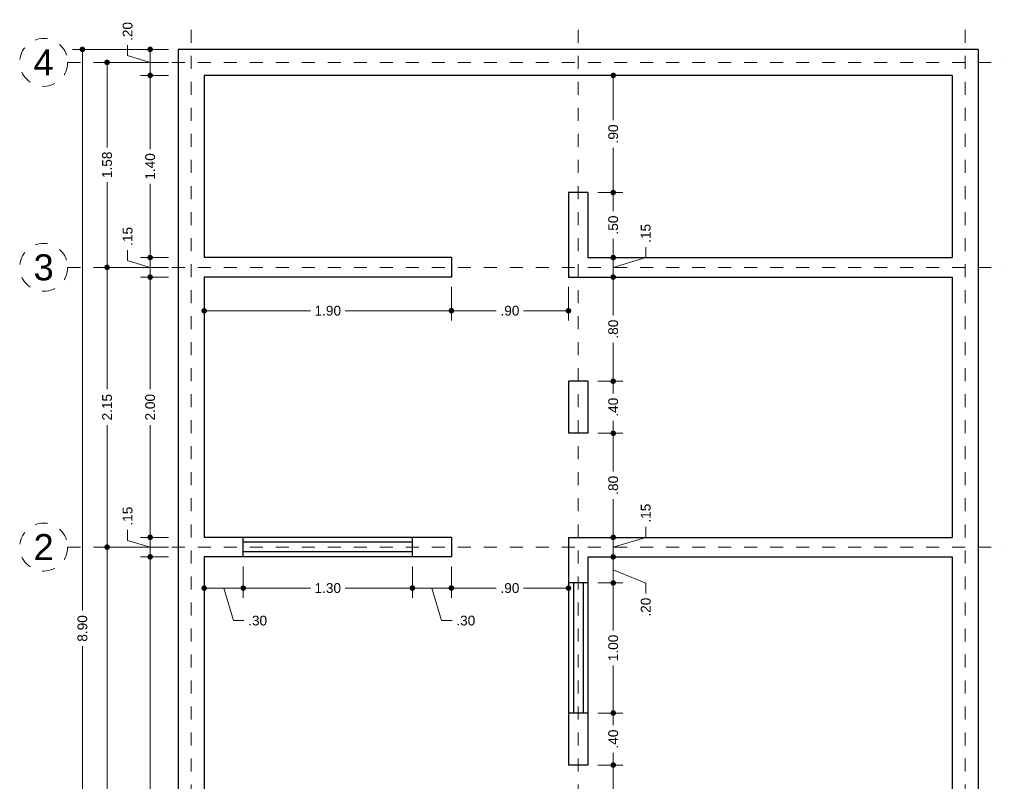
# Model space of a CAD drawing. Header units: inches. Extents: x 0 to 7.6, y 0 to 10.3.
# Tile 2 of 2: x 0 to 7.6, y 4.5 to 10.3. Entities that reach past the tile are written whole.
import ezdxf
from ezdxf.enums import TextEntityAlignment as Align

# ---------------------------------------------------------------- set-up
doc = ezdxf.new("R2010")
doc.units = ezdxf.units.IN
doc.header["$LTSCALE"] = 0.001
doc.header["$MEASUREMENT"] = 0
doc.linetypes.add('CENTER2', pattern=[28.575, 19.05, -3.175, 3.175, -3.175])
for name, color, linetype, lineweight in [('Cotas', 7, 'Continuous', 18), ('Ejes', 7, 'CENTER2', 5), ('Muros', 7, 'Continuous', 30), ('Ventanas', 250, 'Continuous', 25)]:
    doc.layers.add(name, color=color, linetype=linetype, lineweight=lineweight)
doc.styles.get("Standard").update_dxf_attribs({"font": 'arial.ttf'})
doc.dimstyles.new('1-50', dxfattribs={"dimscale": 50, "dimtxt": 0.0015, "dimasz": 0.00085, "dimexe": 0.0015, "dimexo": 0.0015, "dimgap": 0.0008, "dimtad": 0, "dimzin": 4, "dimdsep": 46, "dimtxsty": 'Standard', "dimblk": 'DOT', "dimcen": 0.09, "dimclrd": 256, "dimclre": 256, "dimclrt": 256, "dimadec": 0, "dimazin": 0, "dimtfac": 1, "dimtmove": 0, "dimatfit": 2, "dimfxl": 0.0015, "dimtfill": 1, "dimtolj": 1, "dimtzin": 4, "dimlwd": -1, "dimlwe": -1, "dimarcsym": 0})

# ---------------------------------------------------------------- blocks, each defined once
blk = doc.blocks.new('_DOT')
at = {"color": 0, "linetype": 'ByBlock'}
blk.add_line((-0.5, 0), (-1, 0), dxfattribs=at)
at = {"color": 0, "linetype": 'ByBlock', "const_width": 0.5}
blk.add_lwpolyline([(-0.25, 0, 1), (0.25, 0, 1)], format="xyb", close=True, dxfattribs=at)
blk = doc.blocks.new('*D16')
at = {"layer": 'Cotas', "transparency": 16777216}
for p, q in [((1.1429, 10.118), (0.4068, 10.118)), ((0.4818, 10.0755), (0.4818, 5.8054)), ((0.4818, 1.2605), (0.4818, 5.5307)), ((1.1429, 1.218), (0.4068, 1.218))]:
    blk.add_line(p, q, dxfattribs=at)
at = {"layer": 'Defpoints', "color": 0, "transparency": 16777216}
for p in [(0.4818, 10.118), (1.2179, 10.118), (1.2179, 1.218)]:
    blk.add_point(p, dxfattribs=at)
at = {"layer": 'Cotas', "transparency": 16777216, "xscale": 0.0425, "yscale": 0.0425, "zscale": 0.0425}
for p, rotation in [((0.4818, 10.118), 90), ((0.4818, 1.218), 270)]:
    blk.add_blockref('_DOT', p, dxfattribs=dict(at, rotation=rotation))
at = {"layer": 'Cotas', "transparency": 16777216, "insert": (0.4818, 5.668), "char_height": 0.075, "attachment_point": 5, "rotation": 90, "bg_fill": 3, "box_fill_scale": 1.25, "bg_fill_color": 256, "bg_fill_true_color": 13158600, "bg_fill_transparency": 0}
blk.add_mtext('\\A1;8.90', dxfattribs=at)
blk = doc.blocks.new('*D17')
at = {"layer": 'Cotas', "transparency": 16777216}
for p, q in [((1.1429, 6.293), (0.5966, 6.293)), ((0.6716, 6.2505), (0.6716, 3.9303)), ((0.6716, 1.3355), (0.6716, 3.6558)), ((1.1429, 1.293), (0.5966, 1.293))]:
    blk.add_line(p, q, dxfattribs=at)
at = {"layer": 'Defpoints', "color": 0, "transparency": 16777216}
for p in [(0.6716, 6.293), (1.2179, 6.293), (1.2179, 1.293)]:
    blk.add_point(p, dxfattribs=at)
at = {"layer": 'Cotas', "transparency": 16777216, "xscale": 0.0425, "yscale": 0.0425, "zscale": 0.0425}
for p, rotation in [((0.6716, 6.293), 90), ((0.6716, 1.293), 270)]:
    blk.add_blockref('_DOT', p, dxfattribs=dict(at, rotation=rotation))
at = {"layer": 'Cotas', "transparency": 16777216, "insert": (0.6716, 3.793), "char_height": 0.075, "attachment_point": 5, "rotation": 90, "bg_fill": 3, "box_fill_scale": 1.25, "bg_fill_color": 256, "bg_fill_true_color": 13158600, "bg_fill_transparency": 0}
blk.add_mtext('\\A1;5.00', dxfattribs=at)
blk = doc.blocks.new('*D18')
at = {"layer": 'Cotas', "transparency": 16777216}
for p, q in [((1.1429, 8.443), (0.5966, 8.443)), ((0.6716, 8.4005), (0.6716, 7.5064)), ((0.6716, 6.3355), (0.6716, 7.2297)), ((1.1429, 6.293), (0.5966, 6.293))]:
    blk.add_line(p, q, dxfattribs=at)
at = {"layer": 'Defpoints', "color": 0, "transparency": 16777216}
for p in [(0.6716, 8.443), (1.2179, 8.443), (1.2179, 6.293)]:
    blk.add_point(p, dxfattribs=at)
at = {"layer": 'Cotas', "transparency": 16777216, "xscale": 0.0425, "yscale": 0.0425, "zscale": 0.0425}
for p, rotation in [((0.6716, 8.443), 90), ((0.6716, 6.293), 270)]:
    blk.add_blockref('_DOT', p, dxfattribs=dict(at, rotation=rotation))
at = {"layer": 'Cotas', "transparency": 16777216, "insert": (0.6716, 7.368), "char_height": 0.075, "attachment_point": 5, "rotation": 90, "bg_fill": 3, "box_fill_scale": 1.25, "bg_fill_color": 256, "bg_fill_true_color": 13158600, "bg_fill_transparency": 0}
blk.add_mtext('\\A1;2.15', dxfattribs=at)
blk = doc.blocks.new('*D19')
at = {"layer": 'Cotas', "transparency": 16777216}
for p, q in [((1.1429, 10.018), (0.5966, 10.018)), ((0.6716, 9.9755), (0.6716, 9.3645)), ((0.6716, 8.4855), (0.6716, 9.0966)), ((1.1429, 8.443), (0.5966, 8.443))]:
    blk.add_line(p, q, dxfattribs=at)
at = {"layer": 'Defpoints', "color": 0, "transparency": 16777216}
for p in [(0.6716, 10.018), (1.2179, 10.018), (1.2179, 8.443)]:
    blk.add_point(p, dxfattribs=at)
at = {"layer": 'Cotas', "transparency": 16777216, "xscale": 0.0425, "yscale": 0.0425, "zscale": 0.0425}
for p, rotation in [((0.6716, 10.018), 90), ((0.6716, 8.443), 270)]:
    blk.add_blockref('_DOT', p, dxfattribs=dict(at, rotation=rotation))
at = {"layer": 'Cotas', "transparency": 16777216, "insert": (0.6716, 9.2305), "char_height": 0.075, "attachment_point": 5, "rotation": 90, "bg_fill": 3, "box_fill_scale": 1.25, "bg_fill_color": 256, "bg_fill_true_color": 13158600, "bg_fill_transparency": 0}
blk.add_mtext('\\A1;1.58', dxfattribs=at)
blk = doc.blocks.new('*D20')
at = {"layer": 'Cotas', "transparency": 16777216}
for p, q in [((1.1429, 6.218), (0.9277, 6.218)), ((1.0027, 6.1755), (1.0027, 3.9322)), ((1.0027, 1.4105), (1.0027, 3.6538)), ((1.1429, 1.368), (0.9277, 1.368))]:
    blk.add_line(p, q, dxfattribs=at)
at = {"layer": 'Defpoints', "color": 0, "transparency": 16777216}
for p in [(1.0027, 6.218), (1.2179, 6.218), (1.2179, 1.368)]:
    blk.add_point(p, dxfattribs=at)
at = {"layer": 'Cotas', "transparency": 16777216, "xscale": 0.0425, "yscale": 0.0425, "zscale": 0.0425}
for p, rotation in [((1.0027, 6.218), 90), ((1.0027, 1.368), 270)]:
    blk.add_blockref('_DOT', p, dxfattribs=dict(at, rotation=rotation))
at = {"layer": 'Cotas', "transparency": 16777216, "insert": (1.0027, 3.793), "char_height": 0.075, "attachment_point": 5, "rotation": 90, "bg_fill": 3, "box_fill_scale": 1.25, "bg_fill_color": 256, "bg_fill_true_color": 13158600, "bg_fill_transparency": 0}
blk.add_mtext('\\A1;4.85', dxfattribs=at)
blk = doc.blocks.new('*D1')
at = {"layer": 'Cotas', "transparency": 16777216}
for p, q in [((1.1429, 8.368), (0.9277, 8.368)), ((1.0027, 8.3255), (1.0027, 7.506)), ((1.0027, 6.4105), (1.0027, 7.2301)), ((1.1429, 6.368), (0.9277, 6.368))]:
    blk.add_line(p, q, dxfattribs=at)
at = {"layer": 'Defpoints', "color": 0, "transparency": 16777216}
for p in [(1.0027, 8.368), (1.2179, 8.368), (1.2179, 6.368)]:
    blk.add_point(p, dxfattribs=at)
at = {"layer": 'Cotas', "transparency": 16777216, "xscale": 0.0425, "yscale": 0.0425, "zscale": 0.0425}
for p, rotation in [((1.0027, 8.368), 90), ((1.0027, 6.368), 270)]:
    blk.add_blockref('_DOT', p, dxfattribs=dict(at, rotation=rotation))
at = {"layer": 'Cotas', "transparency": 16777216, "insert": (1.0027, 7.368), "char_height": 0.075, "attachment_point": 5, "rotation": 90, "bg_fill": 3, "box_fill_scale": 1.25, "bg_fill_color": 256, "bg_fill_true_color": 13158600, "bg_fill_transparency": 0}
blk.add_mtext('\\A1;2.00', dxfattribs=at)
blk = doc.blocks.new('*D2')
at = {"layer": 'Cotas', "transparency": 16777216}
for p, q in [((0.8294, 8.495), (0.8294, 8.575)), ((1.0027, 8.5605), (1.0027, 8.603)), ((1.0027, 8.443), (0.8294, 8.495)), ((1.1429, 8.518), (0.9277, 8.518)), ((1.0027, 8.368), (1.0027, 8.518)), ((1.0027, 8.368), (1.0027, 8.518)), ((1.1429, 8.368), (0.9277, 8.368)), ((1.0027, 8.3255), (1.0027, 8.283))]:
    blk.add_line(p, q, dxfattribs=at)
at = {"layer": 'Defpoints', "color": 0, "transparency": 16777216}
for p in [(1.0027, 8.518), (1.2179, 8.518), (1.2179, 8.368)]:
    blk.add_point(p, dxfattribs=at)
at = {"layer": 'Cotas', "transparency": 16777216, "xscale": 0.0425, "yscale": 0.0425, "zscale": 0.0425}
for p, rotation in [((1.0027, 8.518), 270), ((1.0027, 8.368), 90)]:
    blk.add_blockref('_DOT', p, dxfattribs=dict(at, rotation=rotation))
at = {"layer": 'Cotas', "transparency": 16777216, "insert": (0.8294, 8.681), "char_height": 0.075, "attachment_point": 5, "rotation": 90, "bg_fill": 3, "box_fill_scale": 1.25, "bg_fill_color": 256, "bg_fill_true_color": 13158600, "bg_fill_transparency": 0}
blk.add_mtext('\\A1;.15', dxfattribs=at)
blk = doc.blocks.new('*D3')
at = {"layer": 'Cotas', "transparency": 16777216}
for p, q in [((1.1429, 9.918), (0.9277, 9.918)), ((1.0027, 9.8755), (1.0027, 9.3518)), ((1.0027, 8.5605), (1.0027, 9.0843)), ((1.1429, 8.518), (0.9277, 8.518))]:
    blk.add_line(p, q, dxfattribs=at)
at = {"layer": 'Defpoints', "color": 0, "transparency": 16777216}
for p in [(1.0027, 9.918), (1.2179, 9.918), (1.2179, 8.518)]:
    blk.add_point(p, dxfattribs=at)
at = {"layer": 'Cotas', "transparency": 16777216, "xscale": 0.0425, "yscale": 0.0425, "zscale": 0.0425}
for p, rotation in [((1.0027, 9.918), 90), ((1.0027, 8.518), 270)]:
    blk.add_blockref('_DOT', p, dxfattribs=dict(at, rotation=rotation))
at = {"layer": 'Cotas', "transparency": 16777216, "insert": (1.0027, 9.218), "char_height": 0.075, "attachment_point": 5, "rotation": 90, "bg_fill": 3, "box_fill_scale": 1.25, "bg_fill_color": 256, "bg_fill_true_color": 13158600, "bg_fill_transparency": 0}
blk.add_mtext('\\A1;1.40', dxfattribs=at)
blk = doc.blocks.new('*D23')
at = {"layer": 'Cotas', "transparency": 16777216}
for p, q in [((0.8294, 10.07), (0.8294, 10.15)), ((1.0027, 10.018), (0.8294, 10.07)), ((1.1429, 10.118), (0.9277, 10.118)), ((1.0027, 9.9605), (1.0027, 10.0755)), ((1.1429, 9.918), (0.9277, 9.918))]:
    blk.add_line(p, q, dxfattribs=at)
at = {"layer": 'Defpoints', "color": 0, "transparency": 16777216}
for p in [(1.0027, 10.118), (1.2179, 10.118), (1.2179, 9.918)]:
    blk.add_point(p, dxfattribs=at)
at = {"layer": 'Cotas', "transparency": 16777216, "xscale": 0.0425, "yscale": 0.0425, "zscale": 0.0425}
for p, rotation in [((1.0027, 10.118), 90), ((1.0027, 9.918), 270)]:
    blk.add_blockref('_DOT', p, dxfattribs=dict(at, rotation=rotation))
at = {"layer": 'Cotas', "transparency": 16777216, "insert": (0.8294, 10.2556), "char_height": 0.075, "attachment_point": 5, "rotation": 90, "bg_fill": 3, "box_fill_scale": 1.25, "bg_fill_color": 256, "bg_fill_true_color": 13158600, "bg_fill_transparency": 0}
blk.add_mtext('\\A1;.20', dxfattribs=at)
blk = doc.blocks.new('*D27')
at = {"layer": 'Cotas', "transparency": 16777216}
for p, q in [((4.4429, 4.618), (4.637, 4.618)), ((4.562, 4.5755), (4.562, 4.3236)), ((4.562, 3.8605), (4.562, 4.1125)), ((4.2929, 3.818), (4.637, 3.818))]:
    blk.add_line(p, q, dxfattribs=at)
at = {"layer": 'Defpoints', "color": 0, "transparency": 16777216}
for p in [(4.3679, 4.618), (4.562, 4.618), (4.2179, 3.818)]:
    blk.add_point(p, dxfattribs=at)
at = {"layer": 'Cotas', "transparency": 16777216, "xscale": 0.0425, "yscale": 0.0425, "zscale": 0.0425}
for p, rotation in [((4.562, 4.618), 90), ((4.562, 3.818), 270)]:
    blk.add_blockref('_DOT', p, dxfattribs=dict(at, rotation=rotation))
at = {"layer": 'Cotas', "transparency": 16777216, "insert": (4.562, 4.218), "char_height": 0.075, "attachment_point": 5, "rotation": 90, "bg_fill": 3, "box_fill_scale": 1.25, "bg_fill_color": 256, "bg_fill_true_color": 13158600, "bg_fill_transparency": 0}
blk.add_mtext('\\A1;.80', dxfattribs=at)
blk = doc.blocks.new('*D28')
at = {"layer": 'Cotas', "transparency": 16777216}
for p, q in [((4.4429, 5.018), (4.637, 5.018)), ((4.562, 4.9755), (4.562, 4.9236)), ((4.562, 4.6605), (4.562, 4.7125)), ((4.4429, 4.618), (4.637, 4.618))]:
    blk.add_line(p, q, dxfattribs=at)
at = {"layer": 'Defpoints', "color": 0, "transparency": 16777216}
for p in [(4.3679, 5.018), (4.562, 5.018), (4.3679, 4.618)]:
    blk.add_point(p, dxfattribs=at)
at = {"layer": 'Cotas', "transparency": 16777216, "xscale": 0.0425, "yscale": 0.0425, "zscale": 0.0425}
for p, rotation in [((4.562, 5.018), 90), ((4.562, 4.618), 270)]:
    blk.add_blockref('_DOT', p, dxfattribs=dict(at, rotation=rotation))
at = {"layer": 'Cotas', "transparency": 16777216, "insert": (4.562, 4.818), "char_height": 0.075, "attachment_point": 5, "rotation": 90, "bg_fill": 3, "box_fill_scale": 1.25, "bg_fill_color": 256, "bg_fill_true_color": 13158600, "bg_fill_transparency": 0}
blk.add_mtext('\\A1;.40', dxfattribs=at)
blk = doc.blocks.new('*D29')
at = {"layer": 'Cotas', "transparency": 16777216}
for p, q in [((4.4429, 6.018), (4.637, 6.018)), ((4.562, 5.9755), (4.562, 5.6518)), ((4.562, 5.0605), (4.562, 5.3843)), ((4.4429, 5.018), (4.637, 5.018))]:
    blk.add_line(p, q, dxfattribs=at)
at = {"layer": 'Defpoints', "color": 0, "transparency": 16777216}
for p in [(4.3679, 6.018), (4.562, 6.018), (4.3679, 5.018)]:
    blk.add_point(p, dxfattribs=at)
at = {"layer": 'Cotas', "transparency": 16777216, "xscale": 0.0425, "yscale": 0.0425, "zscale": 0.0425}
for p, rotation in [((4.562, 6.018), 90), ((4.562, 5.018), 270)]:
    blk.add_blockref('_DOT', p, dxfattribs=dict(at, rotation=rotation))
at = {"layer": 'Cotas', "transparency": 16777216, "insert": (4.562, 5.518), "char_height": 0.075, "attachment_point": 5, "rotation": 90, "bg_fill": 3, "box_fill_scale": 1.25, "bg_fill_color": 256, "bg_fill_true_color": 13158600, "bg_fill_transparency": 0}
blk.add_mtext('\\A1;1.00', dxfattribs=at)
blk = doc.blocks.new('*D30')
at = {"layer": 'Cotas', "transparency": 16777216}
for p, q in [((4.4429, 6.218), (4.637, 6.218)), ((4.562, 6.0605), (4.562, 6.1755)), ((4.562, 6.118), (4.8119, 6.0172)), ((4.4429, 6.018), (4.637, 6.018)), ((4.8119, 6.0172), (4.8119, 5.9372))]:
    blk.add_line(p, q, dxfattribs=at)
at = {"layer": 'Defpoints', "color": 0, "transparency": 16777216}
for p in [(4.3679, 6.218), (4.562, 6.218), (4.3679, 6.018)]:
    blk.add_point(p, dxfattribs=at)
at = {"layer": 'Cotas', "transparency": 16777216, "xscale": 0.0425, "yscale": 0.0425, "zscale": 0.0425}
for p, rotation in [((4.562, 6.218), 90), ((4.562, 6.018), 270)]:
    blk.add_blockref('_DOT', p, dxfattribs=dict(at, rotation=rotation))
at = {"layer": 'Cotas', "transparency": 16777216, "insert": (4.8119, 5.8316), "char_height": 0.075, "attachment_point": 5, "rotation": 90, "bg_fill": 3, "box_fill_scale": 1.25, "bg_fill_color": 256, "bg_fill_true_color": 13158600, "bg_fill_transparency": 0}
blk.add_mtext('\\A1;.20', dxfattribs=at)
blk = doc.blocks.new('*D31')
at = {"layer": 'Cotas', "transparency": 16777216}
for p, q in [((4.562, 6.4105), (4.562, 6.453)), ((4.8119, 6.368), (4.8119, 6.448)), ((4.2929, 6.368), (4.637, 6.368)), ((4.562, 6.293), (4.8119, 6.368)), ((4.562, 6.218), (4.562, 6.368)), ((4.562, 6.218), (4.562, 6.368)), ((4.4429, 6.218), (4.637, 6.218)), ((4.562, 6.1755), (4.562, 6.133))]:
    blk.add_line(p, q, dxfattribs=at)
at = {"layer": 'Defpoints', "color": 0, "transparency": 16777216}
for p in [(4.2179, 6.368), (4.562, 6.368), (4.3679, 6.218)]:
    blk.add_point(p, dxfattribs=at)
at = {"layer": 'Cotas', "transparency": 16777216, "xscale": 0.0425, "yscale": 0.0425, "zscale": 0.0425}
for p, rotation in [((4.562, 6.368), 270), ((4.562, 6.218), 90)]:
    blk.add_blockref('_DOT', p, dxfattribs=dict(at, rotation=rotation))
at = {"layer": 'Cotas', "transparency": 16777216, "insert": (4.8119, 6.554), "char_height": 0.075, "attachment_point": 5, "rotation": 90, "bg_fill": 3, "box_fill_scale": 1.25, "bg_fill_color": 256, "bg_fill_true_color": 13158600, "bg_fill_transparency": 0}
blk.add_mtext('\\A1;.15', dxfattribs=at)
blk = doc.blocks.new('*D32')
at = {"layer": 'Cotas', "transparency": 16777216}
for p, q in [((4.4429, 7.168), (4.637, 7.168)), ((4.562, 7.1255), (4.562, 6.8736)), ((4.562, 6.4105), (4.562, 6.6625)), ((4.2929, 6.368), (4.637, 6.368))]:
    blk.add_line(p, q, dxfattribs=at)
at = {"layer": 'Defpoints', "color": 0, "transparency": 16777216}
for p in [(4.3679, 7.168), (4.562, 7.168), (4.2179, 6.368)]:
    blk.add_point(p, dxfattribs=at)
at = {"layer": 'Cotas', "transparency": 16777216, "xscale": 0.0425, "yscale": 0.0425, "zscale": 0.0425}
for p, rotation in [((4.562, 7.168), 90), ((4.562, 6.368), 270)]:
    blk.add_blockref('_DOT', p, dxfattribs=dict(at, rotation=rotation))
at = {"layer": 'Cotas', "transparency": 16777216, "insert": (4.562, 6.768), "char_height": 0.075, "attachment_point": 5, "rotation": 90, "bg_fill": 3, "box_fill_scale": 1.25, "bg_fill_color": 256, "bg_fill_true_color": 13158600, "bg_fill_transparency": 0}
blk.add_mtext('\\A1;.80', dxfattribs=at)
blk = doc.blocks.new('*D33')
at = {"layer": 'Cotas', "transparency": 16777216}
for p, q in [((4.4429, 7.568), (4.637, 7.568)), ((4.562, 7.5255), (4.562, 7.4736)), ((4.562, 7.2105), (4.562, 7.2625)), ((4.4429, 7.168), (4.637, 7.168))]:
    blk.add_line(p, q, dxfattribs=at)
at = {"layer": 'Defpoints', "color": 0, "transparency": 16777216}
for p in [(4.3679, 7.568), (4.562, 7.568), (4.3679, 7.168)]:
    blk.add_point(p, dxfattribs=at)
at = {"layer": 'Cotas', "transparency": 16777216, "xscale": 0.0425, "yscale": 0.0425, "zscale": 0.0425}
for p, rotation in [((4.562, 7.568), 90), ((4.562, 7.168), 270)]:
    blk.add_blockref('_DOT', p, dxfattribs=dict(at, rotation=rotation))
at = {"layer": 'Cotas', "transparency": 16777216, "insert": (4.562, 7.368), "char_height": 0.075, "attachment_point": 5, "rotation": 90, "bg_fill": 3, "box_fill_scale": 1.25, "bg_fill_color": 256, "bg_fill_true_color": 13158600, "bg_fill_transparency": 0}
blk.add_mtext('\\A1;.40', dxfattribs=at)
blk = doc.blocks.new('*D34')
at = {"layer": 'Cotas', "transparency": 16777216}
for p, q in [((4.2929, 8.368), (4.637, 8.368)), ((4.562, 8.3255), (4.562, 8.0736)), ((4.562, 7.6105), (4.562, 7.8625)), ((4.4429, 7.568), (4.637, 7.568))]:
    blk.add_line(p, q, dxfattribs=at)
at = {"layer": 'Defpoints', "color": 0, "transparency": 16777216}
for p in [(4.2179, 8.368), (4.562, 8.368), (4.3679, 7.568)]:
    blk.add_point(p, dxfattribs=at)
at = {"layer": 'Cotas', "transparency": 16777216, "xscale": 0.0425, "yscale": 0.0425, "zscale": 0.0425}
for p, rotation in [((4.562, 8.368), 90), ((4.562, 7.568), 270)]:
    blk.add_blockref('_DOT', p, dxfattribs=dict(at, rotation=rotation))
at = {"layer": 'Cotas', "transparency": 16777216, "insert": (4.562, 7.968), "char_height": 0.075, "attachment_point": 5, "rotation": 90, "bg_fill": 3, "box_fill_scale": 1.25, "bg_fill_color": 256, "bg_fill_true_color": 13158600, "bg_fill_transparency": 0}
blk.add_mtext('\\A1;.80', dxfattribs=at)
blk = doc.blocks.new('*D35')
at = {"layer": 'Cotas', "transparency": 16777216}
for p, q in [((4.562, 8.5605), (4.562, 8.603)), ((4.8119, 8.518), (4.8119, 8.598)), ((4.4429, 8.518), (4.637, 8.518)), ((4.562, 8.443), (4.8119, 8.518)), ((4.562, 8.368), (4.562, 8.518)), ((4.562, 8.368), (4.562, 8.518)), ((4.2929, 8.368), (4.637, 8.368)), ((4.562, 8.3255), (4.562, 8.283))]:
    blk.add_line(p, q, dxfattribs=at)
at = {"layer": 'Defpoints', "color": 0, "transparency": 16777216}
for p in [(4.3679, 8.518), (4.562, 8.518), (4.2179, 8.368)]:
    blk.add_point(p, dxfattribs=at)
at = {"layer": 'Cotas', "transparency": 16777216, "xscale": 0.0425, "yscale": 0.0425, "zscale": 0.0425}
for p, rotation in [((4.562, 8.518), 270), ((4.562, 8.368), 90)]:
    blk.add_blockref('_DOT', p, dxfattribs=dict(at, rotation=rotation))
at = {"layer": 'Cotas', "transparency": 16777216, "insert": (4.8119, 8.704), "char_height": 0.075, "attachment_point": 5, "rotation": 90, "bg_fill": 3, "box_fill_scale": 1.25, "bg_fill_color": 256, "bg_fill_true_color": 13158600, "bg_fill_transparency": 0}
blk.add_mtext('\\A1;.15', dxfattribs=at)
blk = doc.blocks.new('*D36')
at = {"layer": 'Cotas', "transparency": 16777216}
for p, q in [((4.4429, 9.018), (4.637, 9.018)), ((4.562, 8.9755), (4.562, 8.8736)), ((4.562, 8.5605), (4.562, 8.6625)), ((4.4429, 8.518), (4.637, 8.518))]:
    blk.add_line(p, q, dxfattribs=at)
at = {"layer": 'Defpoints', "color": 0, "transparency": 16777216}
for p in [(4.3679, 9.018), (4.562, 9.018), (4.3679, 8.518)]:
    blk.add_point(p, dxfattribs=at)
at = {"layer": 'Cotas', "transparency": 16777216, "xscale": 0.0425, "yscale": 0.0425, "zscale": 0.0425}
for p, rotation in [((4.562, 9.018), 90), ((4.562, 8.518), 270)]:
    blk.add_blockref('_DOT', p, dxfattribs=dict(at, rotation=rotation))
at = {"layer": 'Cotas', "transparency": 16777216, "insert": (4.562, 8.768), "char_height": 0.075, "attachment_point": 5, "rotation": 90, "bg_fill": 3, "box_fill_scale": 1.25, "bg_fill_color": 256, "bg_fill_true_color": 13158600, "bg_fill_transparency": 0}
blk.add_mtext('\\A1;.50', dxfattribs=at)
blk = doc.blocks.new('*D37')
at = {"layer": 'Cotas', "transparency": 16777216}
for p, q in [((4.3679, 9.918), (4.637, 9.918)), ((4.562, 9.8755), (4.562, 9.5736)), ((4.562, 9.0605), (4.562, 9.3625)), ((4.4429, 9.018), (4.637, 9.018))]:
    blk.add_line(p, q, dxfattribs=at)
at = {"layer": 'Defpoints', "color": 0, "transparency": 16777216}
for p in [(4.2929, 9.918), (4.562, 9.918), (4.3679, 9.018)]:
    blk.add_point(p, dxfattribs=at)
at = {"layer": 'Cotas', "transparency": 16777216, "xscale": 0.0425, "yscale": 0.0425, "zscale": 0.0425}
for p, rotation in [((4.562, 9.918), 90), ((4.562, 9.018), 270)]:
    blk.add_blockref('_DOT', p, dxfattribs=dict(at, rotation=rotation))
at = {"layer": 'Cotas', "transparency": 16777216, "insert": (4.562, 9.468), "char_height": 0.075, "attachment_point": 5, "rotation": 90, "bg_fill": 3, "box_fill_scale": 1.25, "bg_fill_color": 256, "bg_fill_true_color": 13158600, "bg_fill_transparency": 0}
blk.add_mtext('\\A1;.90', dxfattribs=at)
blk = doc.blocks.new('*D38')
at = {"layer": 'Cotas', "transparency": 16777216}
for p, q in [((1.7179, 6.143), (1.7179, 5.903)), ((3.0179, 6.143), (3.0179, 5.903)), ((1.7604, 5.978), (2.2342, 5.978)), ((2.9754, 5.978), (2.5017, 5.978))]:
    blk.add_line(p, q, dxfattribs=at)
at = {"layer": 'Defpoints', "color": 0, "transparency": 16777216}
for p in [(1.7179, 6.218), (3.0179, 6.218), (3.0179, 5.978)]:
    blk.add_point(p, dxfattribs=at)
at = {"layer": 'Cotas', "transparency": 16777216, "xscale": 0.0425, "yscale": 0.0425, "zscale": 0.0425, "rotation": 180}
blk.add_blockref('_DOT', (1.7179, 5.978), dxfattribs=at)
at = {"layer": 'Cotas', "transparency": 16777216, "xscale": 0.0425, "yscale": 0.0425, "zscale": 0.0425}
blk.add_blockref('_DOT', (3.0179, 5.978), dxfattribs=at)
at = {"layer": 'Cotas', "transparency": 16777216, "insert": (2.3679, 5.978), "char_height": 0.075, "attachment_point": 5, "bg_fill": 3, "box_fill_scale": 1.25, "bg_fill_color": 256, "bg_fill_true_color": 13158600, "bg_fill_transparency": 0}
blk.add_mtext('\\A1;1.30', dxfattribs=at)
blk = doc.blocks.new('*D39')
at = {"layer": 'Cotas', "transparency": 16777216}
for p, q in [((3.0179, 6.143), (3.0179, 5.903)), ((3.3179, 6.143), (3.3179, 5.903)), ((3.0604, 5.978), (3.2754, 5.978)), ((3.1679, 5.978), (3.2429, 5.728)), ((3.2429, 5.728), (3.3229, 5.728))]:
    blk.add_line(p, q, dxfattribs=at)
at = {"layer": 'Defpoints', "color": 0, "transparency": 16777216}
for p in [(3.0179, 6.218), (3.3179, 6.218), (3.3179, 5.978)]:
    blk.add_point(p, dxfattribs=at)
at = {"layer": 'Cotas', "transparency": 16777216, "xscale": 0.0425, "yscale": 0.0425, "zscale": 0.0425, "rotation": 180}
blk.add_blockref('_DOT', (3.0179, 5.978), dxfattribs=at)
at = {"layer": 'Cotas', "transparency": 16777216, "xscale": 0.0425, "yscale": 0.0425, "zscale": 0.0425}
blk.add_blockref('_DOT', (3.3179, 5.978), dxfattribs=at)
at = {"layer": 'Cotas', "transparency": 16777216, "insert": (3.4285, 5.728), "char_height": 0.075, "attachment_point": 5, "bg_fill": 3, "box_fill_scale": 1.25, "bg_fill_color": 256, "bg_fill_true_color": 13158600, "bg_fill_transparency": 0}
blk.add_mtext('\\A1;.30', dxfattribs=at)
blk = doc.blocks.new('*D40')
at = {"layer": 'Cotas', "transparency": 16777216}
for p, q in [((3.3179, 6.143), (3.3179, 5.903)), ((3.3604, 5.978), (3.6624, 5.978)), ((4.1754, 5.978), (3.8735, 5.978)), ((4.2179, 5.943), (4.2179, 5.903))]:
    blk.add_line(p, q, dxfattribs=at)
at = {"layer": 'Defpoints', "color": 0, "transparency": 16777216}
for p in [(3.3179, 6.218), (4.2179, 6.018), (4.2179, 5.978)]:
    blk.add_point(p, dxfattribs=at)
at = {"layer": 'Cotas', "transparency": 16777216, "xscale": 0.0425, "yscale": 0.0425, "zscale": 0.0425, "rotation": 180}
blk.add_blockref('_DOT', (3.3179, 5.978), dxfattribs=at)
at = {"layer": 'Cotas', "transparency": 16777216, "xscale": 0.0425, "yscale": 0.0425, "zscale": 0.0425}
blk.add_blockref('_DOT', (4.2179, 5.978), dxfattribs=at)
at = {"layer": 'Cotas', "transparency": 16777216, "insert": (3.7679, 5.978), "char_height": 0.075, "attachment_point": 5, "bg_fill": 3, "box_fill_scale": 1.25, "bg_fill_color": 256, "bg_fill_true_color": 13158600, "bg_fill_transparency": 0}
blk.add_mtext('\\A1;.90', dxfattribs=at)
blk = doc.blocks.new('*D41')
at = {"layer": 'Cotas', "transparency": 16777216}
for p, q in [((1.4179, 6.143), (1.4179, 5.903)), ((1.7179, 6.143), (1.7179, 5.903)), ((1.6754, 5.978), (1.4604, 5.978)), ((1.5679, 5.978), (1.6429, 5.728)), ((1.6429, 5.728), (1.7229, 5.728))]:
    blk.add_line(p, q, dxfattribs=at)
at = {"layer": 'Defpoints', "color": 0, "transparency": 16777216}
for p in [(1.4179, 6.218), (1.7179, 6.218), (1.4179, 5.978)]:
    blk.add_point(p, dxfattribs=at)
at = {"layer": 'Cotas', "transparency": 16777216, "xscale": 0.0425, "yscale": 0.0425, "zscale": 0.0425, "rotation": 180}
blk.add_blockref('_DOT', (1.4179, 5.978), dxfattribs=at)
at = {"layer": 'Cotas', "transparency": 16777216, "xscale": 0.0425, "yscale": 0.0425, "zscale": 0.0425}
blk.add_blockref('_DOT', (1.7179, 5.978), dxfattribs=at)
at = {"layer": 'Cotas', "transparency": 16777216, "insert": (1.8285, 5.728), "char_height": 0.075, "attachment_point": 5, "bg_fill": 3, "box_fill_scale": 1.25, "bg_fill_color": 256, "bg_fill_true_color": 13158600, "bg_fill_transparency": 0}
blk.add_mtext('\\A1;.30', dxfattribs=at)
blk = doc.blocks.new('*D42')
at = {"layer": 'Cotas', "transparency": 16777216}
for p, q in [((1.4179, 8.293), (1.4179, 8.0344)), ((3.3179, 8.293), (3.3179, 8.0344)), ((1.4604, 8.1094), (2.2342, 8.1094)), ((3.2754, 8.1094), (2.5017, 8.1094))]:
    blk.add_line(p, q, dxfattribs=at)
at = {"layer": 'Defpoints', "color": 0, "transparency": 16777216}
for p in [(1.4179, 8.368), (3.3179, 8.368), (3.3179, 8.1094)]:
    blk.add_point(p, dxfattribs=at)
at = {"layer": 'Cotas', "transparency": 16777216, "xscale": 0.0425, "yscale": 0.0425, "zscale": 0.0425, "rotation": 180}
blk.add_blockref('_DOT', (1.4179, 8.1094), dxfattribs=at)
at = {"layer": 'Cotas', "transparency": 16777216, "xscale": 0.0425, "yscale": 0.0425, "zscale": 0.0425}
blk.add_blockref('_DOT', (3.3179, 8.1094), dxfattribs=at)
at = {"layer": 'Cotas', "transparency": 16777216, "insert": (2.3679, 8.1094), "char_height": 0.075, "attachment_point": 5, "bg_fill": 3, "box_fill_scale": 1.25, "bg_fill_color": 256, "bg_fill_true_color": 13158600, "bg_fill_transparency": 0}
blk.add_mtext('\\A1;1.90', dxfattribs=at)
blk = doc.blocks.new('*D43')
at = {"layer": 'Cotas', "transparency": 16777216}
for p, q in [((3.3179, 8.293), (3.3179, 8.0344)), ((4.2179, 8.293), (4.2179, 8.0344)), ((3.3604, 8.1094), (3.6624, 8.1094)), ((4.1754, 8.1094), (3.8735, 8.1094))]:
    blk.add_line(p, q, dxfattribs=at)
at = {"layer": 'Defpoints', "color": 0, "transparency": 16777216}
for p in [(3.3179, 8.368), (4.2179, 8.368), (4.2179, 8.1094)]:
    blk.add_point(p, dxfattribs=at)
at = {"layer": 'Cotas', "transparency": 16777216, "xscale": 0.0425, "yscale": 0.0425, "zscale": 0.0425, "rotation": 180}
blk.add_blockref('_DOT', (3.3179, 8.1094), dxfattribs=at)
at = {"layer": 'Cotas', "transparency": 16777216, "xscale": 0.0425, "yscale": 0.0425, "zscale": 0.0425}
blk.add_blockref('_DOT', (4.2179, 8.1094), dxfattribs=at)
at = {"layer": 'Cotas', "transparency": 16777216, "insert": (3.7679, 8.1094), "char_height": 0.075, "attachment_point": 5, "bg_fill": 3, "box_fill_scale": 1.25, "bg_fill_color": 256, "bg_fill_true_color": 13158600, "bg_fill_transparency": 0}
blk.add_mtext('\\A1;.90', dxfattribs=at)
blk = doc.blocks.new('*D50')
at = {"layer": 'Cotas', "transparency": 16777216}
for p, q in [((1.0027, 6.4105), (1.0027, 6.453)), ((0.8294, 6.345), (0.8294, 6.425)), ((1.1429, 6.368), (0.9277, 6.368)), ((1.0027, 6.218), (1.0027, 6.368)), ((1.0027, 6.218), (1.0027, 6.368)), ((1.0027, 6.293), (0.8294, 6.345)), ((1.1429, 6.218), (0.9277, 6.218)), ((1.0027, 6.1755), (1.0027, 6.133))]:
    blk.add_line(p, q, dxfattribs=at)
at = {"layer": 'Defpoints', "color": 0, "transparency": 16777216}
for p in [(1.0027, 6.368), (1.2179, 6.368), (1.2179, 6.218)]:
    blk.add_point(p, dxfattribs=at)
at = {"layer": 'Cotas', "transparency": 16777216, "xscale": 0.0425, "yscale": 0.0425, "zscale": 0.0425}
for p, rotation in [((1.0027, 6.368), 270), ((1.0027, 6.218), 90)]:
    blk.add_blockref('_DOT', p, dxfattribs=dict(at, rotation=rotation))
at = {"layer": 'Cotas', "transparency": 16777216, "insert": (0.8294, 6.531), "char_height": 0.075, "attachment_point": 5, "rotation": 90, "bg_fill": 3, "box_fill_scale": 1.25, "bg_fill_color": 256, "bg_fill_true_color": 13158600, "bg_fill_transparency": 0}
blk.add_mtext('\\A1;.15', dxfattribs=at)

msp = doc.modelspace()

# ---------------------------------------------------------------- linework, layer by layer
at = {"layer": 'Ejes', "linetype": 'CENTER2'}
for p, q in [((1.3179, 0.368), (1.3179, 10.318)), ((4.2929, 0.368), (4.2929, 10.318)), ((7.2679, 0.368), (7.2679, 10.318)), ((0.3679, 10.018), (7.5679, 10.018)), ((0.3679, 8.443), (7.5679, 8.443)), ((0.3679, 6.293), (7.5679, 6.293))]:
    msp.add_line(p, q, dxfattribs=at)
at = {"layer": 'Ejes'}
for centre in [(0.1838, 10.018), (0.1838, 8.443), (0.1838, 6.293)]:
    msp.add_circle(centre, 0.1841, dxfattribs=at)
at = {"layer": 'Muros'}
for p, q in [((7.3679, 10.118), (1.2179, 10.118)), ((1.2179, 10.118), (1.2179, 1.218)), ((7.3679, 10.118), (7.3679, 1.218)), ((7.1679, 9.918), (1.4179, 9.918)), ((1.4179, 9.918), (1.4179, 8.518)), ((7.1679, 9.918), (7.1679, 8.518)), ((4.2179, 9.018), (4.2179, 8.368)), ((4.3679, 9.018), (4.2179, 9.018)), ((4.3679, 9.018), (4.3679, 8.518)), ((3.3179, 8.518), (1.4179, 8.518)), ((3.3179, 8.518), (3.3179, 8.368)), ((4.3679, 8.518), (7.1679, 8.518)), ((3.3179, 8.368), (1.4179, 8.368)), ((1.4179, 8.368), (1.4179, 6.368)), ((4.2179, 8.368), (7.1679, 8.368)), ((7.1679, 8.368), (7.1679, 6.368)), ((4.2179, 7.568), (4.2179, 7.168)), ((4.3679, 7.568), (4.2179, 7.568)), ((4.3679, 7.568), (4.3679, 7.168)), ((4.3679, 7.168), (4.2179, 7.168)), ((3.3179, 6.368), (1.4179, 6.368)), ((3.3179, 6.368), (3.3179, 6.218)), ((4.2179, 6.368), (7.1679, 6.368)), ((4.2179, 6.368), (4.2179, 4.618)), ((3.3179, 6.218), (1.4179, 6.218)), ((1.4179, 6.218), (1.4179, 1.368)), ((4.3679, 6.218), (7.1679, 6.218)), ((4.3679, 6.218), (4.3679, 4.618)), ((7.1679, 6.218), (7.1679, 3.818)), ((4.3679, 4.618), (4.2179, 4.618))]:
    msp.add_line(p, q, dxfattribs=at)
at = {"layer": 'Ventanas'}
for p, q in [((1.7179, 6.218), (1.7179, 6.368)), ((3.0179, 6.218), (3.0179, 6.368)), ((3.0179, 6.3305), (1.7179, 6.3305)), ((3.0179, 6.2555), (1.7179, 6.2555)), ((4.3679, 6.018), (4.2179, 6.018)), ((4.2554, 6.018), (4.2554, 5.018)), ((4.3304, 6.018), (4.3304, 5.018)), ((4.3679, 5.018), (4.2179, 5.018))]:
    msp.add_line(p, q, dxfattribs=at)

# ---------------------------------------------------------------- texts
at = {"layer": 'Ejes'}
for s, p in [('4', (0.1838, 10.018)), ('3', (0.1838, 8.443)), ('2', (0.1838, 6.293))]:
    msp.add_text(s, height=0.2, dxfattribs=at).set_placement(p, align=Align.MIDDLE_CENTER)

# ---------------------------------------------------------------- next in the draw order: dimensions: what is measured, and where the dimension line sits
at = {"layer": 'Cotas'}
dim = msp.add_linear_dim(base=(0.4818, 10.118), p1=(1.2179, 1.218), p2=(1.2179, 10.118), angle=270, dimstyle='1-50', dxfattribs=at)
dim.commit()
dim.dimension.update_dxf_attribs({"geometry": '*D16', "text_midpoint": (0.4818, 5.668)})
for base, p1, p2, picture, middle in [((3.3179, 8.1094), (1.4179, 8.368), (3.3179, 8.368), '*D42', (2.3679, 8.1094)), ((3.0179, 5.978), (1.7179, 6.218), (3.0179, 6.218), '*D38', (2.3679, 5.978))]:
    dim = msp.add_linear_dim(base=base, p1=p1, p2=p2, dimstyle='1-50', dxfattribs=at)
    dim.commit()
    dim.dimension.update_dxf_attribs({"geometry": picture, "text_midpoint": middle})
dim = msp.add_linear_dim(base=(4.562, 4.618), p1=(4.2179, 3.818), p2=(4.3679, 4.618), angle=90, dimstyle='1-50', override={"dimtmove": 1}, dxfattribs=at)
dim.commit()
dim.dimension.update_dxf_attribs({"geometry": '*D27', "text_midpoint": (4.562, 4.218)})

# ---------------------------------------------------------------- next in the draw order: dimensions: what is measured, and where the dimension line sits
dim = msp.add_linear_dim(base=(0.6716, 6.293), p1=(1.2179, 1.293), p2=(1.2179, 6.293), angle=90, dimstyle='1-50', dxfattribs=at)
dim.commit()
dim.dimension.update_dxf_attribs({"geometry": '*D17', "text_midpoint": (0.6716, 3.793)})
for base, p1, p2, picture, middle in [((1.4179, 5.978), (1.7179, 6.218), (1.4179, 6.218), '*D41', (1.7629, 5.728)), ((3.3179, 5.978), (3.0179, 6.218), (3.3179, 6.218), '*D39', (3.3629, 5.728))]:
    dim = msp.add_linear_dim(base=base, p1=p1, p2=p2, dimstyle='1-50', override={"dimtmove": 1}, dxfattribs=at)
    dim.commit()
    dim.dimension.update_dxf_attribs({"geometry": picture, "text_midpoint": middle})
dim = msp.add_linear_dim(base=(4.562, 5.018), p1=(4.3679, 4.618), p2=(4.3679, 5.018), angle=90, dimstyle='1-50', override={"dimtmove": 1}, dxfattribs=at)
dim.commit()
dim.dimension.update_dxf_attribs({"geometry": '*D28', "text_midpoint": (4.562, 4.818)})

# ---------------------------------------------------------------- next in the draw order: dimensions: what is measured, and where the dimension line sits
for base, p1, p2, picture, middle in [((0.6716, 8.443), (1.2179, 6.293), (1.2179, 8.443), '*D18', (0.6716, 7.368)), ((4.562, 6.018), (4.3679, 5.018), (4.3679, 6.018), '*D29', (4.562, 5.518))]:
    dim = msp.add_linear_dim(base=base, p1=p1, p2=p2, angle=90, dimstyle='1-50', override={"dimtmove": 1}, dxfattribs=at)
    dim.commit()
    dim.dimension.update_dxf_attribs({"geometry": picture, "text_midpoint": middle})

# ---------------------------------------------------------------- next in the draw order: dimensions: what is measured, and where the dimension line sits
dim = msp.add_linear_dim(base=(0.671616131, 10.0180409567), p1=(1.217915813, 8.4430409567), p2=(1.217915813, 10.0180409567), angle=90, dimstyle='1-50', override={"dimtmove": 1}, dxfattribs=at)
dim.commit()
dim.dimension.update_dxf_attribs({"geometry": '*D19', "text_midpoint": (0.671616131, 9.2305409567)})
dim = msp.add_linear_dim(base=(1.0027, 6.218), p1=(1.2179, 1.368), p2=(1.2179, 6.218), angle=90, dimstyle='1-50', dxfattribs=at)
dim.commit()
dim.dimension.update_dxf_attribs({"geometry": '*D20', "text_midpoint": (1.0027, 3.793)})
dim = msp.add_linear_dim(base=(4.562, 6.218), p1=(4.3679, 6.018), p2=(4.3679, 6.218), angle=90, dimstyle='1-50', override={"dimtmove": 1}, dxfattribs=at)
dim.commit()
dim.dimension.update_dxf_attribs({"geometry": '*D30', "text_midpoint": (4.8119, 5.8972), "dimtype": 160})

# ---------------------------------------------------------------- next in the draw order: dimensions: what is measured, and where the dimension line sits
for base, p1, p2, picture, middle in [((1.0027, 8.368), (1.2179, 6.368), (1.2179, 8.368), '*D1', (1.0027, 7.368)), ((4.562, 6.368), (4.3679, 6.218), (4.2179, 6.368), '*D31', (4.8119, 6.488))]:
    dim = msp.add_linear_dim(base=base, p1=p1, p2=p2, angle=90, dimstyle='1-50', override={"dimtmove": 1}, dxfattribs=at)
    dim.commit()
    dim.dimension.update_dxf_attribs({"geometry": picture, "text_midpoint": middle})

# ---------------------------------------------------------------- next in the draw order: dimensions: what is measured, and where the dimension line sits
for base, p1, p2, picture, middle in [((1.0027, 8.518), (1.2179, 8.368), (1.2179, 8.518), '*D2', (0.8294, 8.615)), ((4.562, 7.168), (4.2179, 6.368), (4.3679, 7.168), '*D32', (4.562, 6.768)), ((1.0027, 6.368), (1.2179, 6.218), (1.2179, 6.368), '*D50', (0.8294, 6.465))]:
    dim = msp.add_linear_dim(base=base, p1=p1, p2=p2, angle=90, dimstyle='1-50', override={"dimtmove": 1}, dxfattribs=at)
    dim.commit()
    dim.dimension.update_dxf_attribs({"geometry": picture, "text_midpoint": middle})
dim = msp.add_linear_dim(base=(4.2179, 5.978), p1=(3.3179, 6.218), p2=(4.2179, 6.018), dimstyle='1-50', override={"dimtmove": 1}, dxfattribs=at)
dim.commit()
dim.dimension.update_dxf_attribs({"geometry": '*D40', "text_midpoint": (3.7679, 5.978)})

# ---------------------------------------------------------------- next in the draw order: dimensions: what is measured, and where the dimension line sits
for base, p1, p2, picture, middle in [((1.0027, 9.918), (1.2179, 8.518), (1.2179, 9.918), '*D3', (1.0027, 9.218)), ((4.562, 7.568), (4.3679, 7.168), (4.3679, 7.568), '*D33', (4.562, 7.368))]:
    dim = msp.add_linear_dim(base=base, p1=p1, p2=p2, angle=90, dimstyle='1-50', override={"dimtmove": 1}, dxfattribs=at)
    dim.commit()
    dim.dimension.update_dxf_attribs({"geometry": picture, "text_midpoint": middle})

# ---------------------------------------------------------------- next in the draw order: dimensions: what is measured, and where the dimension line sits
for base, p1, p2, picture, middle in [((1.0027, 10.118), (1.2179, 9.918), (1.2179, 10.118), '*D23', (0.8294, 10.19)), ((4.562, 8.368), (4.3679, 7.568), (4.2179, 8.368), '*D34', (4.562, 7.968))]:
    dim = msp.add_linear_dim(base=base, p1=p1, p2=p2, angle=90, dimstyle='1-50', override={"dimtmove": 1}, dxfattribs=at)
    dim.commit()
    dim.dimension.update_dxf_attribs({"geometry": picture, "text_midpoint": middle})

# ---------------------------------------------------------------- next in the draw order: dimensions: what is measured, and where the dimension line sits
dim = msp.add_linear_dim(base=(4.562, 8.518), p1=(4.2179, 8.368), p2=(4.3679, 8.518), angle=90, dimstyle='1-50', override={"dimtmove": 1}, dxfattribs=at)
dim.commit()
dim.dimension.update_dxf_attribs({"geometry": '*D35', "text_midpoint": (4.8119, 8.638)})

# ---------------------------------------------------------------- next in the draw order: dimensions: what is measured, and where the dimension line sits
dim = msp.add_linear_dim(base=(4.562, 9.018), p1=(4.3679, 8.518), p2=(4.3679, 9.018), angle=90, dimstyle='1-50', override={"dimtmove": 1}, dxfattribs=at)
dim.commit()
dim.dimension.update_dxf_attribs({"geometry": '*D36', "text_midpoint": (4.562, 8.768)})
dim = msp.add_linear_dim(base=(4.2179, 8.1094), p1=(3.3179, 8.368), p2=(4.2179, 8.368), dimstyle='1-50', override={"dimtmove": 1}, dxfattribs=at)
dim.commit()
dim.dimension.update_dxf_attribs({"geometry": '*D43', "text_midpoint": (3.7679, 8.1094)})

# ---------------------------------------------------------------- next in the draw order: dimensions: what is measured, and where the dimension line sits
dim = msp.add_linear_dim(base=(4.562, 9.918), p1=(4.3679, 9.018), p2=(4.2929, 9.918), angle=90, dimstyle='1-50', override={"dimtmove": 1}, dxfattribs=at)
dim.commit()
dim.dimension.update_dxf_attribs({"geometry": '*D37', "text_midpoint": (4.562, 9.468)})

doc.saveas('drawing.dxf')
